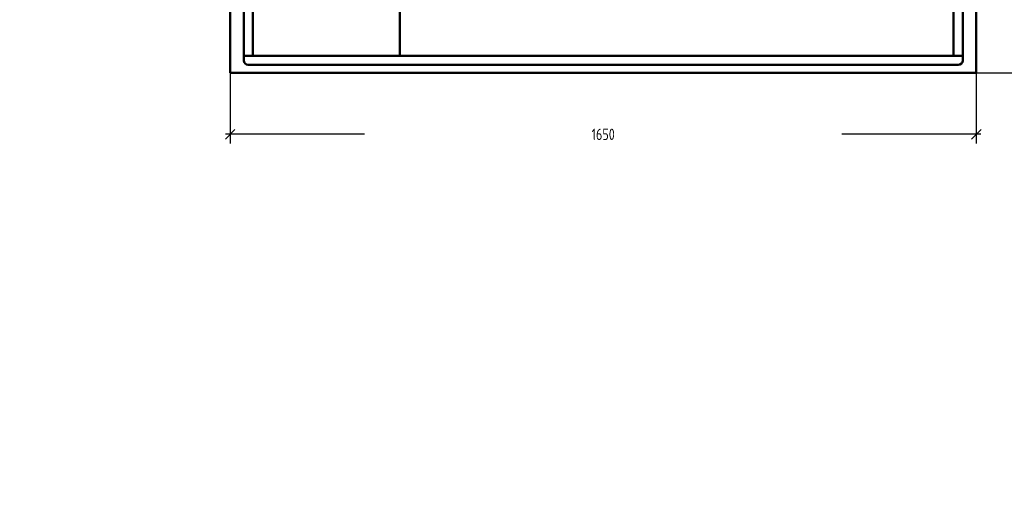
# Model space of a CAD drawing. Header units: millimetres. Extents: x 0 to 420, y 0 to 297.
# Tile 1 of 8: x 0 to 218, y 0 to 104. Entities that reach past the tile are written whole.
import ezdxf

# ---------------------------------------------------------------- set-up
doc = ezdxf.new("R2010")
doc.units = ezdxf.units.MM
doc.linetypes.add('K5LT_BASIC', pattern=[0])
doc.linetypes.add('K5LT_THIN', pattern=[0])
doc.layers.add('Системный слой', color=7, linetype='Continuous')
doc.styles.add('KDIMTEXTSTYLE', font='GOST_AU.SHX', dxfattribs={"width": 0.96, "oblique": 15, "height": 5})
doc.dimstyles.new('KDIMSTYLE (0.10)', dxfattribs={"dimtxt": 5, "dimasz": 1, "dimexe": 2, "dimexo": 0, "dimgap": 1, "dimtad": 1, "dimlfac": 10, "dimtxsty": 'KDIMTEXTSTYLE', "dimsah": 1, "dimcen": 0, "dimdle": 1, "dimadec": 0, "dimazin": 0, "dimtfac": 0.667, "dimtmove": 0, "dimatfit": 3, "dimfxl": 1, "dimtvp": 1, "dimtolj": 1, "dimtzin": 0, "dimarcsym": 0})

# ---------------------------------------------------------------- blocks, each defined once
blk = doc.blocks.new('KDIMARROW_03')
at = {"layer": 'Системный слой', "color": 0, "linetype": 'K5LT_THIN', "lineweight": 18}
for p, q in [((-1.06, -1.06), (1.06, 1.06)), ((0, 0), (-1, 0)), ((0, 0), (2, 0))]:
    blk.add_line(p, q, dxfattribs=at)

msp = doc.modelspace()

# ---------------------------------------------------------------- linework, layer by layer
at = {"layer": 'Системный слой', "color": 7, "linetype": 'K5LT_BASIC', "lineweight": 50}
for p, q in [((46.5356, 252.5958), (46.5356, 92.5958)), ((211.5356, 252.5958), (211.5356, 92.5958)), ((49.5356, 248.5958), (49.5356, 95.374)), ((208.5356, 248.5958), (208.5356, 95.374)), ((51.5356, 247.5958), (51.5356, 96.374)), ((84.0825, 96.374), (84.0825, 247.5958)), ((206.5356, 96.374), (206.5356, 247.5958)), ((49.5356, 96.374), (208.5356, 96.374)), ((50.5356, 94.374), (207.5356, 94.374)), ((46.5356, 92.5958), (211.5356, 92.5958))]:
    msp.add_line(p, q, dxfattribs=at)
for centre, start, end in [((50.5356, 95.374), 180, 270), ((207.5356, 95.374), 270, 0)]:
    msp.add_arc(centre, 1, start, end, dxfattribs=at)

# ---------------------------------------------------------------- dimensions: what is measured, and where the dimension line sits
at = {"layer": 'Системный слой', "color": 7}
msp.add_linear_dim(base=(233.7678, 252.5958), p1=(211.5356, 92.5958), p2=(211.5356, 252.5958), angle=90, location=(233.7678, 172.5958), dimstyle='KDIMSTYLE (0.10)', override={"dimexo": 0, "dimpost": '\\H2.5;\\W0.965;\\Q0;<>', "dimblk1": 'KDIMARROW_03', "dimblk2": 'KDIMARROW_03', "dimse1": 0, "dimse2": 0, "dimclrt": 7, "dimtolj": 1}, dxfattribs=at).render()
msp.add_linear_dim(base=(46.5356, 79.0493), p1=(211.5356, 92.5958), p2=(46.5356, 92.5958), location=(129.0356, 79.0493), dimstyle='KDIMSTYLE (0.10)', override={"dimexo": 0, "dimpost": '\\H2.5;\\W0.965;\\Q0;<>', "dimblk1": 'KDIMARROW_03', "dimblk2": 'KDIMARROW_03', "dimse1": 0, "dimse2": 0, "dimclrt": 7, "dimtolj": 1}, dxfattribs=at).render()

doc.saveas('drawing.dxf')
